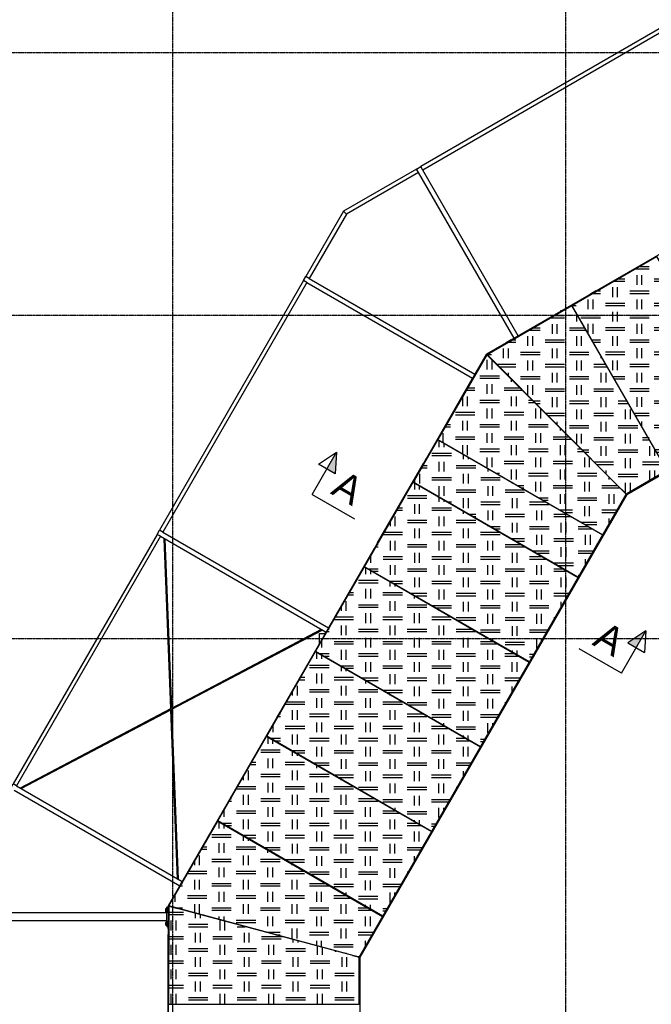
# Model space of a CAD drawing. Header units: millimetres. Extents: x 30 to 60678, y -866 to 36935.
# Tile 9 of 26: x 11704 to 18176, y 21689 to 31772. Entities that reach past the tile are written whole.
import ezdxf

# ---------------------------------------------------------------- set-up
doc = ezdxf.new("R2010")
doc.units = ezdxf.units.MM
doc.linetypes.add('DXK_LINE_DOT3', pattern=[5.9187, 2.979, -0.9799, 0.9799, -0.9799])
doc.styles.add('Arial', font='ARIAL.TTF', dxfattribs={"height": 0.2})

# ---------------------------------------------------------------- blocks, each defined once
blk = doc.blocks.new('Part-11412 - 1314')
at = {"color": 7}
for p, q in [((17390, 28795), (17393, 28795)), ((18548, 28795), (18550, 28795)), ((19705, 28795), (19707, 28795)), ((20862, 28795), (20864, 28795)), ((17448, 28695), (17451, 28695)), ((18606, 28695), (18608, 28695)), ((19762, 28695), (19765, 28695))]:
    blk.add_line(p, q, dxfattribs=at)
blk = doc.blocks.new('Part-11872 - 1314')
at = {"color": 7}
blk.add_line((16070, 27424), (16071, 27426), dxfattribs=at)
blk = doc.blocks.new('Part-11285 - 1314')
at = {"color": 7}
for p, q in [((17249, 28795), (17261, 28795)), ((17249, 28788), (17249, 28795)), ((17249, 27583), (17249, 27586)), ((17349, 27483), (17349, 27486)), ((17249, 26743), (17249, 26745)), ((17349, 26685), (17349, 26687)), ((17249, 26163), (17249, 26166)), ((17349, 26106), (17349, 26108))]:
    blk.add_line(p, q, dxfattribs=at)
blk = doc.blocks.new('GridLine-2591 - 1314')
at = {"color": 6, "linetype": 'DXK_LINE_DOT3'}
blk.add_line((13274, 2435), (13274, 36435), dxfattribs=at)
blk = doc.blocks.new('Part-11522 - 1314')
at = {"color": 7}
for p, q in [((13224, 22485), (13224, 22485)), ((13224, 22465), (13224, 22485)), ((14011, 22485), (14021, 22485)), ((13224, 22385), (13224, 22405)), ((13224, 22385), (13224, 22385)), ((14385, 22385), (14393, 22385))]:
    blk.add_line(p, q, dxfattribs=at)
blk = doc.blocks.new('Part-11737 - 1314')
at = {"color": 7}
for p, q in [((22162, 31508), (22166, 31510)), ((21314, 31019), (21315, 31019)), ((20880, 30768), (20881, 30769)), ((20012, 30267), (20013, 30268)), ((19144, 29766), (19146, 29767)), ((18276, 29265), (18278, 29266)), ((17390, 28795), (17393, 28795))]:
    blk.add_line(p, q, dxfattribs=at)
blk = doc.blocks.new('Part-12917 - 1314')
at = {"color": 7}
for p, q in [((16487, 28347), (13224, 22697)), ((16531, 28303), (16487, 28347)), ((16490, 28341), (16491, 28343)), ((16531, 28303), (16530, 28302)), ((15988, 27471), (15989, 27473)), ((16035, 27444), (16036, 27446)), ((15737, 27037), (15738, 27038)), ((15784, 27010), (15785, 27011)), ((15236, 26169), (15237, 26171)), ((15283, 26142), (15284, 26144)), ((14735, 25301), (14736, 25303)), ((14782, 25274), (14783, 25276)), ((14234, 24433), (14235, 24435)), ((14281, 24406), (14282, 24408)), ((13733, 23565), (13734, 23567)), ((13779, 23538), (13781, 23540)), ((13224, 22697), (13284, 22681)), ((13230, 22695), (13231, 22697)), ((13284, 22681), (13285, 22682))]:
    blk.add_line(p, q, dxfattribs=at)
blk = doc.blocks.new('GridLine-2592 - 1314')
at = {"color": 6, "linetype": 'DXK_LINE_DOT3'}
blk.add_line((17299, 2435), (17299, 36435), dxfattribs=at)
blk = doc.blocks.new('GridLine-2602 - 1314')
at = {"color": 6, "linetype": 'DXK_LINE_DOT3'}
blk.add_line((8274, 25435), (43899, 25435), dxfattribs=at)
blk = doc.blocks.new('Part-12889 - 1314')
at = {"color": 7}
for p, q in [((17882, 26950), (17883, 26951)), ((17883, 26951), (17919, 26915)), ((17634, 26521), (17635, 26522)), ((17383, 26086), (17384, 26088)), ((16882, 25218), (16883, 25220)), ((16381, 24351), (16382, 24352)), ((15880, 23483), (15881, 23485)), ((15379, 22615), (15380, 22617)), ((15131, 22186), (15131, 22186)), ((15131, 22186), (15181, 22172))]:
    blk.add_line(p, q, dxfattribs=at)
blk = doc.blocks.new('Part-11614 - 1314')
at = {"color": 7}
for p, q in [((14776, 25385), (14776, 25485)), ((14776, 25485), (14834, 25485)), ((16421, 25485), (16425, 25485)), ((16594, 25385), (16598, 25385))]:
    blk.add_line(p, q, dxfattribs=at)
blk = doc.blocks.new('Part-13010 - 1314')
at = {"color": 7}
for p, q in [((13370, 22950), (13340, 22898)), ((13340, 22898), (13341, 22898)), ((13371, 22950), (13370, 22950))]:
    blk.add_line(p, q, dxfattribs=at)
blk = doc.blocks.new('Part-13215 - 1314')
h = blk.add_hatch()
h.set_pattern_fill('', color=136, style=0, pattern_type=0)
h.set_pattern_definition([(90, (15306.5, 22196.66), (-500, 3e-14), [100, -150]), (90, (15556.5, 22321.66), (-500, 3e-14), [100, -150]), (0, (15181.5, 22384.16), (0, 250), [200, -300]), (0, (15431.5, 22259.16), (0, 250), [200, -300]), (0, (15181.5, 22359.16), (0, 250), [200, -300]), (90, (15506.5, 22321.66), (-500, 3e-14), [100, -150]), (90, (15256.5, 22196.66), (-500, 3e-14), [100, -150]), (0, (15431.5, 22234.16), (0, 250), [200, -300])])
h.paths.add_polyline_path([(15181, 21690), (15181, 22172), (13231, 22693), (13230, 21691)])
at = {"color": 7}
for p, q in [((13231, 22693), (13230, 21691)), ((15181, 22172), (13231, 22693)), ((15181, 21690), (15181, 22172)), ((13230, 21691), (15181, 21690))]:
    blk.add_line(p, q, dxfattribs=at)
blk = doc.blocks.new('GridLine-2603 - 1314')
at = {"color": 6, "linetype": 'DXK_LINE_DOT3'}
blk.add_line((8274, 28745), (43899, 28745), dxfattribs=at)
blk = doc.blocks.new('GridLine-2604 - 1314')
at = {"color": 6, "linetype": 'DXK_LINE_DOT3'}
blk.add_line((8274, 31435), (43899, 31435), dxfattribs=at)
blk = doc.blocks.new('Part-13006 - 1314')
at = {"color": 7}
for p, q in [((14870, 25548), (14840, 25496)), ((14871, 25548), (14870, 25548)), ((14840, 25496), (14841, 25496))]:
    blk.add_line(p, q, dxfattribs=at)
blk = doc.blocks.new('Part-11865 - 1314')
at = {"color": 7}
for p, q in [((16371, 28146), (16487, 28347)), ((16560, 28274), (16531, 28303)), ((16559, 28272), (16560, 28274)), ((15871, 27280), (16341, 28094)), ((16069, 27424), (16070, 27426)), ((15371, 26414), (15841, 27228)), ((15818, 26990), (15819, 26991)), ((14871, 25548), (15341, 26362)), ((15317, 26122), (15318, 26124)), ((14834, 25485), (14841, 25496)), ((14834, 25485), (14834, 25485))]:
    blk.add_line(p, q, dxfattribs=at)
blk = doc.blocks.new('Part-11866 - 1314')
at = {"color": 7}
for p, q in [((16531, 28303), (16560, 28274)), ((16560, 28274), (16561, 28275))]:
    blk.add_line(p, q, dxfattribs=at)
blk = doc.blocks.new('Part-12750 - 1314')
at = {"color": 7}
for p, q in [((15022, 29811), (14637, 29143)), ((15052, 29782), (14671, 29123)), ((15052, 29782), (15022, 29811)), ((14671, 29123), (14637, 29143))]:
    blk.add_line(p, q, dxfattribs=at)
blk = doc.blocks.new('Part-11976 - 1314')
at = {"color": 7}
for p, q in [((13224, 22697), (13224, 22697)), ((13224, 22697), (13224, 22484)), ((13284, 22681), (13324, 22670)), ((13324, 22670), (13324, 22668)), ((13224, 22484), (13224, 22484))]:
    blk.add_line(p, q, dxfattribs=at)
blk = doc.blocks.new('Part-11978 - 1314')
at = {"color": 7}
for p, q in [((14816, 25254), (14817, 25256)), ((14315, 24386), (14316, 24388)), ((13814, 23518), (13815, 23520)), ((13224, 22697), (13224, 22697)), ((13224, 22697), (13224, 22697)), ((13284, 22681), (13324, 22670)), ((13324, 22670), (13325, 22672))]:
    blk.add_line(p, q, dxfattribs=at)
blk = doc.blocks.new('Part-12017 - 1314')
at = {"color": 7}
for p, q in [((13224, 22385), (13224, 22385)), ((13224, 21465), (13224, 22385)), ((13324, 21689), (13324, 21691)), ((13224, 20465), (13224, 21405)), ((13324, 20687), (13324, 20689)), ((13224, 19926), (13224, 20405)), ((13324, 19685), (13324, 19687))]:
    blk.add_line(p, q, dxfattribs=at)
blk = doc.blocks.new('Part-12890 - 1314')
at = {"color": 7}
for p, q in [((15131, 22186), (15181, 22172)), ((15131, 22185), (15131, 22186)), ((15131, 21689), (15131, 21690)), ((15131, 20687), (15131, 20689)), ((15131, 19685), (15131, 19687)), ((15131, 19182), (15131, 19185)), ((15131, 18180), (15131, 18182)), ((15131, 17179), (15131, 17180)), ((15131, 16683), (15181, 16697)), ((15131, 16683), (15131, 16684))]:
    blk.add_line(p, q, dxfattribs=at)
blk = doc.blocks.new('Part-13216 - 1314')
h = blk.add_hatch()
h.set_pattern_fill('', color=136, style=0, pattern_type=0)
h.set_pattern_definition([(90, (18461.3, 27180.6), (-500, 3e-14), [100, -150]), (90, (18711.3, 27305.6), (-500, 3e-14), [100, -150]), (0, (18336.3, 27368.08), (0, 250), [200, -300]), (0, (18586.3, 27243.08), (0, 250), [200, -300]), (0, (18336.3, 27343.08), (0, 250), [200, -300]), (90, (18661.3, 27305.6), (-500, 3e-14), [100, -150]), (90, (18411.3, 27180.6), (-500, 3e-14), [100, -150]), (0, (18586.3, 27218.08), (0, 250), [200, -300])])
h.paths.add_polyline_path([(17919, 26915), (18336, 27156), (17361, 28845), (16493, 28344)])
at = {"color": 7}
for p, q in [((16493, 28344), (17361, 28845)), ((17361, 28845), (18336, 27156)), ((17919, 26915), (16493, 28344)), ((18336, 27156), (17919, 26915))]:
    blk.add_line(p, q, dxfattribs=at)
blk = doc.blocks.new('Part-13220 - 1314')
h = blk.add_hatch()
h.set_pattern_fill('', color=136, style=0, pattern_type=0)
h.set_pattern_definition([(90, (17050.43, 25218.43), (-500, 3e-14), [100, -150]), (90, (17300.43, 25343.43), (-500, 3e-14), [100, -150]), (0, (16925.43, 25405.93), (0, 250), [200, -300]), (0, (17175.43, 25280.93), (0, 250), [200, -300]), (0, (16925.43, 25380.93), (0, 250), [200, -300]), (90, (17250.43, 25343.43), (-500, 3e-14), [100, -150]), (90, (17000.43, 25218.43), (-500, 3e-14), [100, -150]), (0, (17175.43, 25255.93), (0, 250), [200, -300])])
h.paths.add_polyline_path([(16425, 24327), (16925, 25193), (15236, 26169), (14736, 25303)])
at = {"color": 7}
for p, q in [((14736, 25303), (15236, 26169)), ((15236, 26169), (16925, 25193)), ((16425, 24327), (14736, 25303)), ((16925, 25193), (16425, 24327))]:
    blk.add_line(p, q, dxfattribs=at)
blk = doc.blocks.new('Part-13217 - 1314')
h = blk.add_hatch()
h.set_pattern_fill('', color=136, style=0, pattern_type=0)
h.set_pattern_definition([(90, (18043.55, 26939.13), (-500, 3e-14), [100, -150]), (90, (18293.55, 27064.13), (-500, 3e-14), [100, -150]), (0, (17918.55, 27126.63), (0, 250), [200, -300]), (0, (18168.55, 27001.63), (0, 250), [200, -300]), (0, (17918.55, 27101.63), (0, 250), [200, -300]), (90, (18243.55, 27064.13), (-500, 3e-14), [100, -150]), (90, (17993.55, 26939.13), (-500, 3e-14), [100, -150]), (0, (18168.55, 26976.63), (0, 250), [200, -300])])
h.paths.add_polyline_path([(17678, 26497), (17919, 26914), (16490, 28341), (15988, 27473)])
at = {"color": 7}
for p, q in [((16490, 28341), (15988, 27473)), ((17919, 26914), (16490, 28341)), ((15988, 27473), (17678, 26497)), ((17678, 26497), (17919, 26914))]:
    blk.add_line(p, q, dxfattribs=at)
blk = doc.blocks.new('Part-13221 - 1314')
h = blk.add_hatch()
h.set_pattern_fill('', color=136, style=0, pattern_type=0)
h.set_pattern_definition([(90, (16549.43, 24350.67), (-500, 3e-14), [100, -150]), (90, (16799.43, 24475.67), (-500, 3e-14), [100, -150]), (0, (16424.43, 24538.17), (0, 250), [200, -300]), (0, (16674.43, 24413.17), (0, 250), [200, -300]), (0, (16424.43, 24513.17), (0, 250), [200, -300]), (90, (16749.43, 24475.67), (-500, 3e-14), [100, -150]), (90, (16499.43, 24350.67), (-500, 3e-14), [100, -150]), (0, (16674.43, 24388.17), (0, 250), [200, -300])])
h.paths.add_polyline_path([(15924, 23460), (16424, 24326), (14735, 25301), (14235, 24435)])
at = {"color": 7}
for p, q in [((14235, 24435), (14735, 25301)), ((14735, 25301), (16424, 24326)), ((15924, 23460), (14235, 24435)), ((16424, 24326), (15924, 23460))]:
    blk.add_line(p, q, dxfattribs=at)
blk = doc.blocks.new('Part-12503 - 1314')
at = {"color": 7}
for p, q in [((15770, 30243), (15813, 30268)), ((16770, 28511), (15790, 30208)), ((16813, 28536), (15833, 30233))]:
    blk.add_line(p, q, dxfattribs=at)
blk = doc.blocks.new('Part-12504 - 1314')
at = {"color": 7}
blk.add_line((15770, 30243), (15813, 30268), dxfattribs=at)
blk = doc.blocks.new('Part-12545 - 1314')
at = {"color": 7}
for p, q in [((14612, 29100), (14637, 29143)), ((14637, 29143), (14637, 29143)), ((14646, 29080), (16344, 28100)), ((14671, 29123), (16369, 28143))]:
    blk.add_line(p, q, dxfattribs=at)
blk = doc.blocks.new('Part-12546 - 1314')
at = {"color": 7}
blk.add_line((14612, 29100), (14637, 29143), dxfattribs=at)
blk = doc.blocks.new('Part-12548 - 1314')
at = {"color": 7}
for p, q in [((13112, 26502), (13137, 26545)), ((13137, 26545), (13137, 26545)), ((13171, 26525), (14869, 25545)), ((13146, 26482), (14844, 25502))]:
    blk.add_line(p, q, dxfattribs=at)
blk = doc.blocks.new('Part-12549 - 1314')
at = {"color": 7}
blk.add_line((13112, 26502), (13137, 26545), dxfattribs=at)
blk = doc.blocks.new('Part-12551 - 1314')
at = {"color": 7}
for p, q in [((11612, 23904), (11637, 23947)), ((11671, 23927), (13369, 22947)), ((11646, 23884), (13344, 22904))]:
    blk.add_line(p, q, dxfattribs=at)
blk = doc.blocks.new('Part-12984 - 1314')
at = {"color": 7}
for p, q in [((13224, 22465), (13224, 22465)), ((13224, 22465), (13224, 22405)), ((13224, 22405), (13224, 22405))]:
    blk.add_line(p, q, dxfattribs=at)
blk = doc.blocks.new('Part-13008 - 1314')
at = {"color": 7}
for p, q in [((14370, 24682), (14340, 24630)), ((14340, 24630), (14341, 24630)), ((14371, 24682), (14370, 24682))]:
    blk.add_line(p, q, dxfattribs=at)
blk = doc.blocks.new('Part-13012 - 1314')
at = {"color": 7}
for p, q in [((16370, 28146), (16340, 28094)), ((16371, 28146), (16370, 28146)), ((16340, 28094), (16341, 28094))]:
    blk.add_line(p, q, dxfattribs=at)
blk = doc.blocks.new('Part-12720 - 1314')
at = {"color": 7}
for p, q in [((13112, 26502), (11637, 23947)), ((13146, 26482), (11671, 23927)), ((13146, 26482), (13112, 26502)), ((11671, 23927), (11637, 23947))]:
    blk.add_line(p, q, dxfattribs=at)
blk = doc.blocks.new('Part-12721 - 1314')
at = {"color": 7}
for p, q in [((14612, 29100), (13137, 26545)), ((14646, 29080), (13171, 26525)), ((14646, 29080), (14612, 29100)), ((13171, 26525), (13137, 26545))]:
    blk.add_line(p, q, dxfattribs=at)
blk = doc.blocks.new('Part-12722 - 1314')
at = {"color": 7}
for p, q in [((18368, 31743), (15813, 30268)), ((18388, 31708), (15833, 30233)), ((18388, 31708), (18368, 31743)), ((15833, 30233), (15813, 30268))]:
    blk.add_line(p, q, dxfattribs=at)
blk = doc.blocks.new('Part-12751 - 1314')
at = {"color": 7}
for p, q in [((15770, 30243), (15022, 29811)), ((15790, 30208), (15052, 29782)), ((15790, 30208), (15770, 30243)), ((15052, 29782), (15022, 29811))]:
    blk.add_line(p, q, dxfattribs=at)
blk = doc.blocks.new('Part-12921 - 1314')
at = {"color": 7}
for p, q in [((13284, 22681), (13224, 22697)), ((13224, 22697), (13224, 16172)), ((13230, 21835), (13230, 22695)), ((13284, 22681), (13284, 22679)), ((13230, 21689), (13230, 21691)), ((13284, 21689), (13284, 21691)), ((13230, 20687), (13230, 20689)), ((13284, 20687), (13284, 20689)), ((13230, 19685), (13230, 19687)), ((13284, 19685), (13284, 19687)), ((13230, 19182), (13230, 19185)), ((13284, 19182), (13284, 19185)), ((13230, 16174), (13230, 18182)), ((13284, 18180), (13284, 18182)), ((13284, 17178), (13284, 17180)), ((13224, 16172), (13284, 16188)), ((13284, 16188), (13284, 16190))]:
    blk.add_line(p, q, dxfattribs=at)
blk = doc.blocks.new('Part-12836 - 1314')
h = blk.add_hatch()
h.set_pattern_fill('', color=136, style=0, pattern_type=0)
h.set_pattern_definition([(90, (16095.92, 24595.38), (-400, 2e-14), [80, -120]), (90, (16295.92, 24695.38), (-400, 2e-14), [80, -120]), (0, (15995.92, 24745.38), (0, 200), [160, -240]), (0, (16195.92, 24645.38), (0, 200), [160, -240]), (0, (15995.92, 24725.38), (0, 200), [160, -240]), (90, (16255.92, 24695.38), (-400, 2e-14), [80, -120]), (90, (16055.92, 24595.38), (-400, 2e-14), [80, -120]), (0, (16195.92, 24625.38), (0, 200), [160, -240])])
h.paths.add_polyline_path([(15996, 24573), (15996, 24575), (15953, 24600), (15948, 24603), (15935, 24610), (15909, 24626), (15905, 24628), (15905, 24626), (15913, 24621), (15948, 24601)])
at = {"color": 7}
for p, q in [((15905, 24626), (15905, 24628)), ((15996, 24573), (15996, 24575))]:
    blk.add_line(p, q, dxfattribs=at)
blk = doc.blocks.new('Part-12841 - 1314')
at = {"color": 7}
for p, q in [((13262, 24723), (14795, 25530)), ((13262, 24711), (14803, 25522)), ((14801, 25527), (14802, 25523)), ((14802, 25523), (14803, 25522)), ((11712, 23907), (13252, 24717)), ((11719, 23899), (13253, 24706)), ((11713, 23905), (11712, 23907)), ((11712, 23907), (11712, 23905)), ((11712, 23905), (11714, 23902)), ((11714, 23902), (11713, 23905))]:
    blk.add_line(p, q, dxfattribs=at)
blk = doc.blocks.new('Part-12842 - 1314')
at = {"color": 7}
for p, q in [((13252, 24717), (13184, 26457)), ((13184, 26457), (13186, 26457)), ((13185, 26457), (13184, 26457)), ((13189, 26457), (13185, 26457)), ((13186, 26457), (13189, 26457)), ((13262, 24723), (13194, 26454)), ((13320, 22975), (13253, 24706)), ((13331, 22972), (13262, 24711)), ((13329, 22972), (13326, 22972)), ((13331, 22972), (13329, 22972))]:
    blk.add_line(p, q, dxfattribs=at)
blk = doc.blocks.new('Part-12863 - 1314')
at = {"color": 7}
for p, q in [((17870, 26962), (17871, 26963)), ((17871, 26963), (17883, 26951)), ((15181, 22172), (17919, 26915)), ((17926, 26908), (15190, 22170)), ((17919, 26915), (17926, 26908)), ((17620, 26529), (17621, 26530)), ((17369, 26094), (17370, 26096)), ((16868, 25226), (16869, 25228)), ((16367, 24359), (16368, 24360)), ((15866, 23491), (15867, 23493)), ((15365, 22623), (15366, 22625)), ((15115, 22190), (15115, 22190)), ((15115, 22190), (15131, 22186)), ((15190, 22170), (15181, 22172))]:
    blk.add_line(p, q, dxfattribs=at)
blk = doc.blocks.new('Part-12866 - 1314')
at = {"color": 7}
for p, q in [((15115, 22190), (15131, 22186)), ((15115, 22189), (15115, 22190)), ((15181, 22172), (15190, 22170)), ((15181, 22172), (15181, 22172)), ((15190, 22170), (15190, 16699)), ((15115, 21689), (15115, 21690)), ((15181, 21689), (15181, 21690)), ((15115, 20687), (15115, 20689)), ((15181, 20687), (15181, 20689)), ((15115, 19685), (15115, 19687)), ((15181, 19685), (15181, 19687)), ((15115, 19182), (15115, 19185)), ((15181, 19182), (15181, 19185)), ((15115, 18180), (15115, 18182)), ((15181, 18180), (15181, 18182)), ((15115, 17179), (15115, 17180)), ((15181, 17179), (15181, 17180)), ((15115, 16679), (15131, 16683)), ((15115, 16679), (15115, 16680)), ((15190, 16699), (15181, 16697)), ((15181, 16697), (15181, 16697))]:
    blk.add_line(p, q, dxfattribs=at)
blk = doc.blocks.new('Part-12903 - 1314')
at = {"color": 7}
for p, q in [((22664, 29644), (17926, 26908)), ((22643, 29718), (22644, 29719)), ((22648, 29703), (22644, 29719)), ((22664, 29644), (22661, 29653)), ((22661, 29652), (22661, 29653)), ((22210, 29468), (22211, 29469)), ((22243, 29411), (22244, 29411)), ((21775, 29217), (21777, 29218)), ((21808, 29160), (21810, 29161)), ((20907, 28716), (20909, 28717)), ((20940, 28659), (20942, 28660)), ((20039, 28215), (20041, 28216)), ((20072, 28158), (20074, 28159)), ((19172, 27714), (19173, 27715)), ((19205, 27657), (19206, 27658)), ((17919, 26915), (18339, 27157)), ((18303, 27213), (18306, 27214)), ((17871, 26963), (17871, 26963)), ((17871, 26963), (17883, 26951)), ((17926, 26908), (17919, 26915))]:
    blk.add_line(p, q, dxfattribs=at)
blk = doc.blocks.new('Part-12906 - 1314')
at = {"color": 7}
for p, q in [((22647, 29702), (22648, 29703)), ((22661, 29653), (22648, 29703)), ((22218, 29454), (22219, 29455)), ((21783, 29203), (21785, 29204)), ((20915, 28702), (20917, 28703)), ((20047, 28201), (20049, 28202)), ((19180, 27700), (19181, 27701)), ((18311, 27199), (18314, 27200)), ((17883, 26951), (17883, 26951)), ((17883, 26951), (17919, 26915))]:
    blk.add_line(p, q, dxfattribs=at)
blk = doc.blocks.new('Part-12916 - 1314')
at = {"color": 7}
for p, q in [((22137, 31610), (16487, 28347)), ((22154, 31550), (22137, 31610)), ((22137, 31602), (22139, 31604)), ((22154, 31550), (22151, 31548)), ((21267, 31100), (21268, 31101)), ((21294, 31054), (21295, 31054)), ((20833, 30849), (20834, 30850)), ((20860, 30803), (20861, 30804)), ((19965, 30348), (19966, 30349)), ((19992, 30302), (19993, 30303)), ((19097, 29847), (19099, 29848)), ((19124, 29801), (19126, 29802)), ((18229, 29346), (18231, 29347)), ((18256, 29300), (18258, 29301)), ((17361, 28845), (17363, 28846)), ((17388, 28798), (17390, 28800)), ((16487, 28347), (16531, 28303)), ((16491, 28343), (16493, 28344)), ((16531, 28303), (16532, 28304))]:
    blk.add_line(p, q, dxfattribs=at)
blk = doc.blocks.new('Part-13002 - 1314')
at = {"color": 7}
for p, q in [((17606, 28994), (17554, 28964)), ((17554, 28964), (17554, 28964)), ((17606, 28994), (17606, 28994))]:
    blk.add_line(p, q, dxfattribs=at)
blk = doc.blocks.new('Part-13005 - 1314')
at = {"color": 7}
for p, q in [((16740, 28494), (16688, 28464)), ((16688, 28464), (16688, 28464)), ((16740, 28494), (16740, 28494))]:
    blk.add_line(p, q, dxfattribs=at)
blk = doc.blocks.new('Part-13007 - 1314')
at = {"color": 7}
for p, q in [((15370, 26414), (15340, 26362)), ((15340, 26362), (15341, 26362)), ((15371, 26414), (15370, 26414))]:
    blk.add_line(p, q, dxfattribs=at)
blk = doc.blocks.new('Part-13009 - 1314')
at = {"color": 7}
for p, q in [((13870, 23816), (13840, 23764)), ((13871, 23816), (13870, 23816)), ((13840, 23764), (13841, 23764))]:
    blk.add_line(p, q, dxfattribs=at)
blk = doc.blocks.new('Part-13011 - 1314')
at = {"color": 7}
for p, q in [((15870, 27280), (15840, 27228)), ((15840, 27228), (15841, 27228)), ((15871, 27280), (15870, 27280))]:
    blk.add_line(p, q, dxfattribs=at)
blk = doc.blocks.new('Part-13218 - 1314')
h = blk.add_hatch()
h.set_pattern_fill('', color=136, style=0, pattern_type=0)
h.set_pattern_definition([(90, (17802.44, 26520.93), (-500, 3e-14), [100, -150]), (90, (18052.44, 26645.93), (-500, 3e-14), [100, -150]), (0, (17677.44, 26708.43), (0, 250), [200, -300]), (0, (17927.44, 26583.43), (0, 250), [200, -300]), (0, (17677.44, 26683.43), (0, 250), [200, -300]), (90, (18002.44, 26645.93), (-500, 3e-14), [100, -150]), (90, (17752.44, 26520.93), (-500, 3e-14), [100, -150]), (0, (17927.44, 26558.43), (0, 250), [200, -300])])
h.paths.add_polyline_path([(17427, 26063), (17677, 26496), (15988, 27471), (15738, 27038)])
at = {"color": 7}
for p, q in [((15738, 27038), (15988, 27471)), ((15988, 27471), (17677, 26496)), ((17427, 26063), (15738, 27038)), ((17677, 26496), (17427, 26063))]:
    blk.add_line(p, q, dxfattribs=at)
blk = doc.blocks.new('Part-13219 - 1314')
h = blk.add_hatch()
h.set_pattern_fill('', color=136, style=0, pattern_type=0)
h.set_pattern_definition([(90, (17551.43, 26086.2), (-500, 3e-14), [100, -150]), (90, (17801.43, 26211.2), (-500, 3e-14), [100, -150]), (0, (17426.43, 26273.68), (0, 250), [200, -300]), (0, (17676.43, 26148.68), (0, 250), [200, -300]), (0, (17426.43, 26248.68), (0, 250), [200, -300]), (90, (17751.43, 26211.2), (-500, 3e-14), [100, -150]), (90, (17501.43, 26086.2), (-500, 3e-14), [100, -150]), (0, (17676.43, 26123.68), (0, 250), [200, -300])])
h.paths.add_polyline_path([(16926, 25195), (17426, 26061), (15737, 27037), (15237, 26171)])
at = {"color": 7}
for p, q in [((15237, 26171), (15737, 27037)), ((15737, 27037), (17426, 26061)), ((16926, 25195), (15237, 26171)), ((17426, 26061), (16926, 25195))]:
    blk.add_line(p, q, dxfattribs=at)
blk = doc.blocks.new('Part-13222 - 1314')
h = blk.add_hatch()
h.set_pattern_fill('', color=136, style=0, pattern_type=0)
h.set_pattern_definition([(90, (16048.43, 23482.9), (-500, 3e-14), [100, -150]), (90, (16298.43, 23607.9), (-500, 3e-14), [100, -150]), (0, (15923.43, 23670.41), (0, 250), [200, -300]), (0, (16173.43, 23545.41), (0, 250), [200, -300]), (0, (15923.43, 23645.41), (0, 250), [200, -300]), (90, (16248.43, 23607.9), (-500, 3e-14), [100, -150]), (90, (15998.43, 23482.9), (-500, 3e-14), [100, -150]), (0, (16173.43, 23520.41), (0, 250), [200, -300])])
h.paths.add_polyline_path([(15423, 22592), (15923, 23458), (14234, 24433), (13734, 23567)])
at = {"color": 7}
for p, q in [((13734, 23567), (14234, 24433)), ((14234, 24433), (15923, 23458)), ((15423, 22592), (13734, 23567)), ((15923, 23458), (15423, 22592))]:
    blk.add_line(p, q, dxfattribs=at)
blk = doc.blocks.new('Part-13223 - 1314')
h = blk.add_hatch()
h.set_pattern_fill('', color=136, style=0, pattern_type=0)
h.set_pattern_definition([(90, (15547.05, 22614.7), (-500, 3e-14), [100, -150]), (90, (15797.05, 22739.7), (-500, 3e-14), [100, -150]), (0, (15422.05, 22802.2), (0, 250), [200, -300]), (0, (15672.05, 22677.2), (0, 250), [200, -300]), (0, (15422.05, 22777.2), (0, 250), [200, -300]), (90, (15747.05, 22739.7), (-500, 3e-14), [100, -150]), (90, (15497.05, 22614.7), (-500, 3e-14), [100, -150]), (0, (15672.05, 22652.2), (0, 250), [200, -300])])
h.paths.add_polyline_path([(15181, 22173), (15422, 22590), (13733, 23565), (13231, 22697)])
at = {"color": 7}
for p, q in [((13231, 22697), (13733, 23565)), ((13733, 23565), (15422, 22590)), ((15181, 22173), (13231, 22697)), ((15422, 22590), (15181, 22173))]:
    blk.add_line(p, q, dxfattribs=at)
blk = doc.blocks.new('Part-13229 - 1314')
h = blk.add_hatch()
h.set_pattern_fill('', color=136, style=0, pattern_type=0)
h.set_pattern_definition([(90, (19329.64, 27681.75), (-500, 3e-14), [100, -150]), (90, (19579.64, 27806.75), (-500, 3e-14), [100, -150]), (0, (19204.64, 27869.25), (0, 250), [200, -300]), (0, (19454.64, 27744.25), (0, 250), [200, -300]), (0, (19204.64, 27844.25), (0, 250), [200, -300]), (90, (19529.64, 27806.75), (-500, 3e-14), [100, -150]), (90, (19279.64, 27681.75), (-500, 3e-14), [100, -150]), (0, (19454.64, 27719.25), (0, 250), [200, -300])])
h.paths.add_polyline_path([(18339, 27157), (19205, 27657), (18229, 29346), (17363, 28846)])
at = {"color": 7}
for p, q in [((17363, 28846), (18229, 29346)), ((18229, 29346), (19205, 27657)), ((18339, 27157), (17363, 28846)), ((19205, 27657), (18339, 27157))]:
    blk.add_line(p, q, dxfattribs=at)
blk = doc.blocks.new('Part-21052 - 1314')
at = {"color": 7}
for p, q in [((22664, 29644), (17926, 26908)), ((17926, 26908), (15190, 22170)), ((15190, 22170), (15190, 16699))]:
    blk.add_line(p, q, dxfattribs=at)
blk = doc.blocks.new('SectionMark-23625 - 1314')
for points in [[(14937, 27121), (14850, 27171), (14950, 27344)], [(18021, 25341), (17934, 25391), (18121, 25514)]]:
    blk.add_hatch(color=5).paths.add_polyline_path(points)
at = {"color": 5}
for p, q in [((14700, 26911), (14950, 27344)), ((14764, 27221), (14950, 27344)), ((14950, 27344), (14937, 27121)), ((14937, 27121), (14764, 27221)), ((14700, 26911), (15133, 26661)), ((17871, 25081), (18121, 25514)), ((18121, 25514), (17934, 25391)), ((18121, 25514), (18107, 25291)), ((17871, 25081), (17438, 25331)), ((17934, 25391), (18107, 25291))]:
    blk.add_line(p, q, dxfattribs=at)
at = {"color": 5, "style": 'Arial'}
for p in [(14880, 26923), (17560, 25376)]:
    blk.add_text('A', height=287, rotation=329.9999, dxfattribs=at).set_placement(p)
blk = doc.blocks.new('zw$18')
at = {"color": 7}
for p, q in [((-4091, 15232), (-4101, 15232)), ((-4101, 15232), (-4101, 15220)), ((-4091, 15245), (-4091, 15242)), ((-4088, 15245), (-4091, 15245)), ((-4091, 15242), (-4091, 15233)), ((-4091, 15233), (-4091, 15220)), ((-4091, 15225), (-4091, 15222)), ((-4088, 15225), (-4091, 15225)), ((-4088, 15250), (-4088, 15190)), ((-4076, 15250), (-4088, 15250)), ((-4088, 15190), (-6985, 15190)), ((-4091, 15220), (-4101, 15220)), ((-4101, 15220), (-4101, 15208)), ((-4091, 15214), (-4101, 15214)), ((-4101, 15214), (-4101, 15207)), ((-4091, 15208), (-4101, 15208)), ((-4091, 15207), (-4101, 15207)), ((-4101, 15207), (-4101, 15193)), ((-4091, 15193), (-4101, 15193)), ((-4101, 15193), (-4101, 15190)), ((-4091, 15222), (-4091, 15213)), ((-4091, 15220), (-4091, 15208)), ((-4091, 15213), (-4091, 15200)), ((-4091, 15208), (-4091, 15199)), ((-4091, 15200), (-4091, 15190)), ((-4091, 15199), (-4091, 15195)), ((-4088, 15195), (-4091, 15195)), ((-4088, 15110), (-4088, 15190)), ((-4088, 15110), (-6985, 15110)), ((-4088, 15110), (-6985, 15110)), ((-4088, 15110), (-6037, 15110)), ((-4091, 15094), (-4101, 15094)), ((-4101, 15094), (-4101, 15087)), ((-4091, 15092), (-4101, 15092)), ((-4101, 15092), (-4101, 15080)), ((-4091, 15087), (-4101, 15087)), ((-4101, 15087), (-4101, 15073)), ((-4091, 15080), (-4101, 15080)), ((-4101, 15080), (-4101, 15068)), ((-4091, 15073), (-4101, 15073)), ((-4101, 15073), (-4101, 15066)), ((-4091, 15068), (-4101, 15068)), ((-4091, 15066), (-4101, 15066)), ((-4091, 15105), (-4091, 15102)), ((-4088, 15105), (-4091, 15105)), ((-4091, 15105), (-4091, 15102)), ((-4088, 15105), (-4091, 15105)), ((-4091, 15102), (-4091, 15093)), ((-4091, 15102), (-4091, 15093)), ((-4091, 15093), (-4091, 15080)), ((-4091, 15093), (-4091, 15080)), ((-4091, 15080), (-4091, 15068)), ((-4091, 15080), (-4091, 15068)), ((-4091, 15068), (-4091, 15058)), ((-4091, 15068), (-4091, 15059)), ((-4091, 15059), (-4091, 15055)), ((-4091, 15058), (-4091, 15055)), ((-4088, 15055), (-4091, 15055)), ((-4088, 15055), (-4091, 15055)), ((-4088, 15110), (-4088, 15050)), ((-4088, 15050), (-4088, 15050)), ((-4088, 15050), (-4076, 15050)), ((-4076, 15050), (-4088, 15050)), ((-4076, 15050), (-4088, 15050)), ((-4076, 15050), (-4088, 15050))]:
    blk.add_line(p, q, dxfattribs=at)

msp = doc.modelspace()

# ---------------------------------------------------------------- block references
for name, p in [('GridLine-2591 - 1314', (0, 0)), ('GridLine-2592 - 1314', (0, 0)), ('GridLine-2604 - 1314', (0, 0)), ('Part-12722 - 1314', (0, 0)), ('Part-12916 - 1314', (0, 0)), ('Part-11737 - 1314', (0, 0)), ('Part-12503 - 1314', (0, 0)), ('Part-12504 - 1314', (0, 0)), ('Part-12751 - 1314', (0, 0)), ('Part-12750 - 1314', (0, 0)), ('Part-21052 - 1314', (0, 0)), ('Part-12903 - 1314', (0, 0)), ('Part-12906 - 1314', (0, 0)), ('Part-13229 - 1314', (0, 0)), ('Part-12545 - 1314', (0, 0)), ('Part-12546 - 1314', (0, 0)), ('Part-12721 - 1314', (0, 0)), ('GridLine-2603 - 1314', (0, 0)), ('Part-13002 - 1314', (0, 0)), ('Part-13216 - 1314', (0, 0)), ('Part-11285 - 1314', (0, 0)), ('Part-11412 - 1314', (0, 0)), ('Part-13005 - 1314', (0, 0)), ('Part-12917 - 1314', (0, 0)), ('Part-11865 - 1314', (0, 0)), ('Part-13217 - 1314', (0, 0)), ('Part-11866 - 1314', (0, 0)), ('Part-13012 - 1314', (0, 0)), ('Part-13218 - 1314', (0, 0)), ('Part-11872 - 1314', (0, 0)), ('SectionMark-23625 - 1314', (0, 0)), ('Part-13011 - 1314', (0, 0)), ('Part-13219 - 1314', (0, 0)), ('Part-12863 - 1314', (0, 0)), ('Part-12889 - 1314', (0, 0)), ('Part-12548 - 1314', (0, 0)), ('Part-12549 - 1314', (0, 0)), ('Part-12720 - 1314', (0, 0)), ('Part-12842 - 1314', (0, 0)), ('Part-13007 - 1314', (0, 0)), ('Part-13220 - 1314', (0, 0)), ('GridLine-2602 - 1314', (0, 0)), ('Part-12841 - 1314', (0, 0)), ('Part-13006 - 1314', (0, 0)), ('Part-11614 - 1314', (0, 0)), ('Part-11978 - 1314', (0, 0)), ('Part-13221 - 1314', (0, 0)), ('Part-13008 - 1314', (0, 0)), ('Part-12836 - 1314', (0, 0)), ('Part-13222 - 1314', (0, 0)), ('zw$18', (17299.3, 7434.6)), ('Part-12551 - 1314', (0, 0)), ('Part-13009 - 1314', (0, 0)), ('Part-13223 - 1314', (0, 0)), ('Part-13010 - 1314', (0, 0)), ('Part-12921 - 1314', (0, 0)), ('Part-11976 - 1314', (0, 0)), ('Part-13215 - 1314', (0, 0)), ('Part-11522 - 1314', (0, 0)), ('Part-12984 - 1314', (0, 0)), ('Part-12017 - 1314', (0, 0)), ('Part-12866 - 1314', (0, 0)), ('Part-12890 - 1314', (0, 0))]:
    msp.add_blockref(name, p)

doc.saveas('drawing.dxf')
